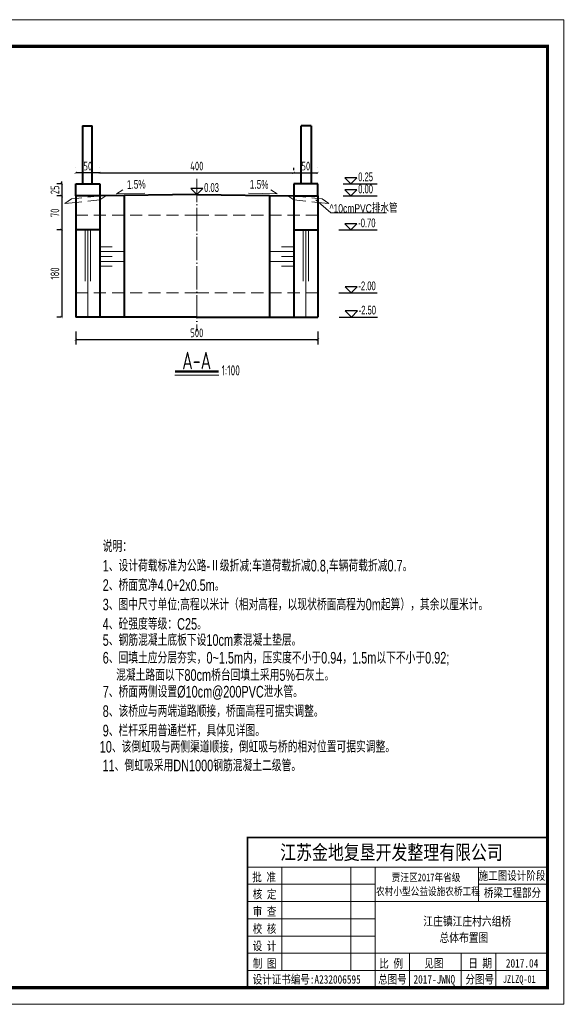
# Model space of a CAD drawing. Header units: inches. Extents: x 97745 to 142261, y 62673 to 100665.
# Tile 105 of 148: x 129494 to 130610, y 84429 to 86461. Entities that reach past the tile are written whole.
import ezdxf
from ezdxf.enums import TextEntityAlignment as Align

# ---------------------------------------------------------------- set-up
doc = ezdxf.new("R2010")
doc.units = ezdxf.units.IN
doc.header["$MEASUREMENT"] = 0
doc.linetypes.add('ACAD_ISO04W100', pattern=[30, 24, -3, 0, -3])
doc.linetypes.add('DASHED', pattern=[0.75, 0.5, -0.25])
doc.layers.get('0').update_dxf_attribs({"lineweight": 15})
for name, color, linetype, lineweight in [('00、2粗实线', 1, 'Continuous', 40), ('00、4细实线', 4, 'Continuous', 18), ('00、5虚线', 2, 'DASHED', 18), ('BM1', 7, 'Continuous', 15), ('中心线', 3, 'ACAD_ISO04W100', 18), ('文字', 7, 'Continuous', 20), ('栏杆', 5, 'Continuous', 40), ('符号', 9, 'Continuous', 20), ('细线', 7, 'Continuous', 25)]:
    doc.layers.add(name, color=color, linetype=linetype, lineweight=lineweight)
for name, color, linetype in [('1', 7, 'Continuous'), ('dim', 4, 'Continuous'), ('断面标高标注', 3, 'Continuous')]:
    doc.layers.add(name, color=color, linetype=linetype)
doc.styles.add('03、he-e', font='hztxt_e.shx', dxfattribs={"width": 0.65, "bigfont": 'hztxt.shx'})
doc.styles.add('hz-e', font='hztxt_e.shx', dxfattribs={"width": 0.8, "height": 330, "bigfont": 'hztxt.shx'})
doc.styles.add('HZE', font='hztxt_e.shx', dxfattribs={"width": 0.75, "bigfont": 'hztxt.shx'})
doc.styles.add('HZTXT', font='tssdeng.shx', dxfattribs={"width": 0.75, "bigfont": 'hztxt.shx'})
doc.styles.get("Standard").update_dxf_attribs({"font": 'hztxt_e.shx', "width": 0.7, "bigfont": 'hztxt.shx'})
doc.styles.add('三级钢', font='tssdeng.shx', dxfattribs={"width": 0.7, "height": 30, "bigfont": 'hztxt.shx'})
doc.styles.add('图框', font='SIMFANG.TTF', dxfattribs={"width": 0.8, "height": 4})
doc.dimstyles.new('3', dxfattribs={"dimtxt": 25, "dimasz": 12, "dimexe": 10, "dimexo": 30, "dimgap": 5, "dimtad": 1, "dimdec": 0, "dimzin": 0, "dimdsep": 46, "dimtxsty": 'HZTXT', "dimblk": 'ARCHTICK', "dimcen": 0, "dimclrt": 7, "dimazin": 2, "dimtfac": 1, "dimtdec": 0, "dimtix": 1, "dimtmove": 2, "dimatfit": 3, "dimfxl": 250, "dimtolj": 1, "dimtzin": 0, "dimarcsym": 0})

# ---------------------------------------------------------------- blocks, each defined once
blk = doc.blocks.new('_ArchTick')
at = {"color": 0, "linetype": 'ByBlock', "const_width": 0.15}
blk.add_lwpolyline([(-0.5, -0.5), (0.5, 0.5)], dxfattribs=at)
blk = doc.blocks.new('*D1773')
at = {"color": 0, "lineweight": -2}
for p, q in [((129579.6, 86027.2), (129570.7, 86027.2)), ((129580.7, 86027.2), (129580.7, 85847.2)), ((129579.6, 85847.2), (129570.7, 85847.2))]:
    blk.add_line(p, q, dxfattribs=at)
at = {"color": 0, "lineweight": -2, "xscale": 5, "yscale": 5, "zscale": 5}
for p, rotation in [((129580.7, 86027.2), 90), ((129580.7, 85847.2), 270)]:
    blk.add_blockref('_ArchTick', p, dxfattribs=dict(at, rotation=rotation))
at = {"color": 7, "insert": (129566.7, 85937.2), "char_height": 18, "attachment_point": 5, "rotation": 90, "style": 'HZTXT'}
blk.add_mtext('\\A1;180', dxfattribs=at)
blk = doc.blocks.new('*D1774')
at = {"color": 0, "lineweight": -2}
for p, q in [((130059.6, 86155.5), (130059.6, 86154.9)), ((130109.6, 86155.5), (130109.6, 86154.9)), ((130059.6, 86144.9), (130109.6, 86144.9))]:
    blk.add_line(p, q, dxfattribs=at)
at = {"color": 0, "lineweight": -2, "xscale": 5, "yscale": 5, "zscale": 5, "rotation": 180}
blk.add_blockref('_ArchTick', (130059.6, 86144.9), dxfattribs=at)
at = {"color": 0, "lineweight": -2, "xscale": 5, "yscale": 5, "zscale": 5}
blk.add_blockref('_ArchTick', (130109.6, 86144.9), dxfattribs=at)
at = {"color": 7, "insert": (130084.6, 86158.9), "char_height": 18, "attachment_point": 5, "style": 'HZTXT'}
blk.add_mtext('\\A1;50', dxfattribs=at)
blk = doc.blocks.new('*D1775')
at = {"color": 0, "lineweight": -2}
for p, q in [((129579.6, 86097.2), (129570.7, 86097.2)), ((129580.7, 86097.2), (129580.7, 86027.2)), ((129579.6, 86027.2), (129570.7, 86027.2))]:
    blk.add_line(p, q, dxfattribs=at)
at = {"color": 0, "lineweight": -2, "xscale": 5, "yscale": 5, "zscale": 5}
for p, rotation in [((129580.7, 86097.2), 90), ((129580.7, 86027.2), 270)]:
    blk.add_blockref('_ArchTick', p, dxfattribs=dict(at, rotation=rotation))
at = {"color": 7, "insert": (129566.7, 86062.2), "char_height": 18, "attachment_point": 5, "rotation": 90, "style": 'HZTXT'}
blk.add_mtext('\\A1;70', dxfattribs=at)
blk = doc.blocks.new('*D1762')
at = {"color": 0, "lineweight": -2}
for p, q in [((129609.6, 85817.2), (129609.6, 85790.6)), ((130109.6, 85817.2), (130109.6, 85790.6)), ((129609.6, 85800.6), (130109.6, 85800.6))]:
    blk.add_line(p, q, dxfattribs=at)
at = {"color": 0, "lineweight": -2, "xscale": 5, "yscale": 5, "zscale": 5, "rotation": 180}
blk.add_blockref('_ArchTick', (129609.6, 85800.6), dxfattribs=at)
at = {"color": 0, "lineweight": -2, "xscale": 5, "yscale": 5, "zscale": 5}
blk.add_blockref('_ArchTick', (130109.6, 85800.6), dxfattribs=at)
at = {"color": 7, "insert": (129859.6, 85814.6), "char_height": 18, "attachment_point": 5, "style": 'HZTXT'}
blk.add_mtext('\\A1;500', dxfattribs=at)
blk = doc.blocks.new('*D1763')
at = {"color": 0, "lineweight": -2}
for p, q in [((129659.6, 86155.5), (129659.6, 86154.9)), ((130059.6, 86150.5), (130059.6, 86154.9)), ((129659.6, 86144.9), (130059.6, 86144.9))]:
    blk.add_line(p, q, dxfattribs=at)
at = {"color": 0, "lineweight": -2, "xscale": 5, "yscale": 5, "zscale": 5, "rotation": 180}
blk.add_blockref('_ArchTick', (129659.6, 86144.9), dxfattribs=at)
at = {"color": 0, "lineweight": -2, "xscale": 5, "yscale": 5, "zscale": 5}
blk.add_blockref('_ArchTick', (130059.6, 86144.9), dxfattribs=at)
at = {"color": 7, "insert": (129859.6, 86158.9), "char_height": 18, "attachment_point": 5, "style": 'HZTXT'}
blk.add_mtext('\\A1;400', dxfattribs=at)
blk = doc.blocks.new('*D1764')
at = {"color": 0, "lineweight": -2}
for p, q in [((129609.6, 86155.5), (129609.6, 86154.9)), ((129659.6, 86155.5), (129659.6, 86154.9)), ((129659.6, 86144.9), (129609.6, 86144.9))]:
    blk.add_line(p, q, dxfattribs=at)
at = {"color": 0, "lineweight": -2, "xscale": 5, "yscale": 5, "zscale": 5, "rotation": 180}
blk.add_blockref('_ArchTick', (129609.6, 86144.9), dxfattribs=at)
at = {"color": 0, "lineweight": -2, "xscale": 5, "yscale": 5, "zscale": 5}
blk.add_blockref('_ArchTick', (129659.6, 86144.9), dxfattribs=at)
at = {"color": 7, "insert": (129634.6, 86158.9), "char_height": 18, "attachment_point": 5, "style": 'HZTXT'}
blk.add_mtext('\\A1;50', dxfattribs=at)
blk = doc.blocks.new('*D1836')
at = {"color": 0, "lineweight": -2}
for p, q in [((129579.6, 86122.2), (129570.7, 86122.2)), ((129580.7, 86122.2), (129580.7, 86127.2)), ((129580.7, 86122.2), (129580.7, 86097.2)), ((129579.6, 86097.2), (129570.7, 86097.2)), ((129580.7, 86097.2), (129580.7, 86092.2))]:
    blk.add_line(p, q, dxfattribs=at)
at = {"color": 0, "lineweight": -2, "xscale": 5, "yscale": 5, "zscale": 5}
for p, rotation in [((129580.7, 86122.2), 270), ((129580.7, 86097.2), 90)]:
    blk.add_blockref('_ArchTick', p, dxfattribs=dict(at, rotation=rotation))
at = {"color": 7, "insert": (129566.7, 86109.7), "char_height": 18, "attachment_point": 5, "rotation": 90, "style": 'HZTXT'}
blk.add_mtext('\\A1;25', dxfattribs=at)

msp = doc.modelspace()

# ---------------------------------------------------------------- linework, layer by layer
for p, q in [((129706.847, 86109.548), (129693.667, 86101.471)), ((129693.667, 86101.471), (129752.605, 86103.014)), ((130025.602, 86101.471), (129966.664, 86103.014)), ((130012.422, 86109.548), (130025.602, 86101.471)), ((130105.486, 86088.927), (130136.011, 86062.016)), ((130136.011, 86062.016), (130251.18, 86062.016))]:
    msp.add_line(p, q)
at = {"ltscale": 5}
msp.add_line((129905.01, 85727.009), (129814.284, 85727.009), dxfattribs=at)
at = {"layer": '00、2粗实线', "ltscale": 2}
for p, q in [((129609.635, 86097.183), (129609.635, 86122.183)), ((129609.635, 86122.183), (129659.635, 86122.183)), ((129659.635, 86122.183), (129659.635, 86097.183)), ((130109.635, 86122.183), (130059.635, 86122.183)), ((130059.635, 86122.183), (130059.635, 86097.183)), ((130109.635, 86097.183), (130109.635, 86122.183)), ((129609.635, 86097.183), (129609.635, 85847.183)), ((129659.635, 86097.183), (129609.635, 86097.183)), ((129859.635, 86100.183), (129659.635, 86097.183)), ((129659.635, 86097.183), (129659.635, 85847.183)), ((129709.635, 86097.183), (129709.635, 85847.183)), ((129859.635, 86100.183), (130059.635, 86097.183)), ((130009.635, 86097.183), (130009.635, 85847.183)), ((130059.635, 86097.183), (130059.635, 85847.183)), ((130059.635, 86097.183), (130109.635, 86097.183)), ((130109.635, 86097.183), (130109.635, 85847.183)), ((129659.635, 86027.183), (129609.635, 86027.183)), ((130059.635, 86027.183), (130109.635, 86027.183)), ((129859.635, 85847.183), (129609.635, 85847.183)), ((129859.635, 85847.183), (130109.635, 85847.183))]:
    msp.add_line(p, q, dxfattribs=at)
at = {"layer": '00、4细实线', "ltscale": 2}
for p, q in [((129587.469, 86081.563), (129600.649, 86090.906)), ((129609.635, 86091.862), (129600.649, 86090.906)), ((130109.635, 86091.862), (130118.62, 86090.906)), ((130131.8, 86081.563), (130118.62, 86090.906)), ((129609.633, 86083.918), (129587.469, 86081.563)), ((130109.636, 86083.918), (130131.8, 86081.563))]:
    msp.add_line(p, q, dxfattribs=at)
at = {"layer": '00、4细实线'}
for p, q in [((129628.869, 86027.183), (129628.869, 85921.042)), ((129634.635, 86027.183), (129634.635, 85847.183)), ((129640.4, 86027.183), (129640.4, 85921.042)), ((130078.869, 86027.183), (130078.869, 85921.042)), ((130084.635, 86027.183), (130084.635, 85847.183)), ((130090.4, 86027.183), (130090.4, 85921.042))]:
    msp.add_line(p, q, dxfattribs=at)
at = {"layer": '00、5虚线', "ltscale": 50}
for p, q in [((129659.635, 86097.183), (129609.635, 86091.862)), ((129659.635, 86089.232), (129671.99, 86097.183)), ((130059.635, 86089.232), (130047.279, 86097.183)), ((130059.635, 86097.183), (130109.635, 86091.862)), ((129659.635, 86089.232), (129609.633, 86083.918)), ((130059.635, 86089.232), (130109.636, 86083.918)), ((129859.635, 86057.183), (129609.635, 86057.183)), ((129859.635, 86057.183), (130109.635, 86057.183)), ((129859.635, 85897.183), (129609.635, 85897.183)), ((129859.635, 85897.183), (130109.635, 85897.183))]:
    msp.add_line(p, q, dxfattribs=at)
at = {"layer": 'BM1', "color": 0, "linetype": 'Continuous'}
for p, q in [((129964.177, 84773.017), (130583.534, 84773.017)), ((129964.177, 84773.017), (129964.177, 84462.831)), ((129964.177, 84462.831), (129964.177, 84773.017)), ((129964.177, 84711.997), (130583.534, 84711.997)), ((130035.367, 84498.426), (130035.367, 84711.997)), ((130177.748, 84711.997), (130177.748, 84498.426)), ((130227.582, 84711.997), (130227.582, 84462.831)), ((130441.153, 84640.807), (130441.153, 84711.997)), ((129964.177, 84676.402), (130227.582, 84676.402)), ((130441.153, 84676.402), (130583.534, 84676.402)), ((129964.177, 84640.807), (130583.534, 84640.807)), ((129964.177, 84605.211), (130227.582, 84605.211)), ((129964.177, 84569.616), (130227.582, 84569.616)), ((129964.177, 84534.021), (130583.534, 84534.021)), ((130298.772, 84534.021), (130298.772, 84462.831)), ((130405.558, 84534.021), (130405.558, 84462.831)), ((130476.748, 84534.021), (130476.748, 84498.426)), ((130476.748, 84462.831), (130476.748, 84534.021)), ((129964.177, 84498.426), (130583.534, 84498.426))]:
    msp.add_line(p, q, dxfattribs=at)
at = {"layer": 'BM1', "const_width": 0.677}
msp.add_lwpolyline([(127744.333, 86460.648), (130617.388, 86460.648), (130617.388, 84428.976), (127744.333, 84428.976), (127744.333, 86460.648)], dxfattribs=at)
at = {"layer": 'BM1'}
msp.add_lwpolyline([(127744.333, 86460.648), (130617.388, 86460.648), (130617.388, 84428.976), (127744.333, 84428.976)], close=True, dxfattribs=at)
at = {"layer": 'BM1', "color": 0, "linetype": 'Continuous', "const_width": 6.771}
msp.add_lwpolyline([(127857.99, 84462.831), (127857.99, 86406.272), (130583.534, 86406.272), (130583.534, 84462.831)], close=True, dxfattribs=at)
at = {"layer": 'BM1', "color": 0, "linetype": 'Continuous', "const_width": 3.56}
msp.add_lwpolyline([(130583.534, 84773.017), (129964.177, 84773.017), (129964.177, 84462.831)], dxfattribs=at)
at = {"layer": 'dim'}
for p, q in [((130161.947, 86122.183), (130231.634, 86122.183)), ((130161.947, 86097.183), (130231.634, 86097.183)), ((130152.453, 86027.183), (130231.634, 86027.183))]:
    msp.add_line(p, q, dxfattribs=at)
for points in [[(130165.055, 86134.781), (130177.653, 86122.183), (130190.251, 86134.781)], [(130165.055, 86109.781), (130177.653, 86097.183), (130190.251, 86109.781)], [(130165.055, 86039.781), (130177.653, 86027.183), (130190.251, 86039.781)]]:
    msp.add_lwpolyline(points, close=True, dxfattribs=at)
at = {"layer": '中心线', "ltscale": 2}
msp.add_line((129859.635, 86132.662), (129859.635, 85817.407), dxfattribs=at)
at = {"layer": '断面标高标注'}
for p, q in [((129834.479, 86100.182), (129902.796, 86100.182)), ((130152.926, 85897.183), (130232.107, 85897.183)), ((130153.524, 85847.183), (130232.705, 85847.183))]:
    msp.add_line(p, q, dxfattribs=at)
for points in [[(129847.081, 86112.78), (129859.679, 86100.182), (129872.278, 86112.78)], [(130165.528, 85909.781), (130178.126, 85897.183), (130190.724, 85909.781)], [(130166.126, 85859.781), (130178.724, 85847.183), (130191.323, 85859.781)]]:
    msp.add_lwpolyline(points, close=True, dxfattribs=at)
at = {"layer": '栏杆'}
for p, q in [((129623.903, 86242.183), (129623.903, 86122.183)), ((129623.903, 86242.183), (129643.903, 86242.183)), ((129643.903, 86122.183), (129643.903, 86242.183)), ((130075.366, 86122.183), (130075.366, 86242.183)), ((130095.366, 86242.183), (130075.366, 86242.183)), ((130095.366, 86242.183), (130095.366, 86122.183))]:
    msp.add_line(p, q, dxfattribs=at)
at = {"layer": '符号'}
for p, q in [((129659.635, 85992.183), (129684.635, 85992.183)), ((130059.634, 85992.183), (130034.634, 85992.183)), ((129659.635, 85982.183), (129709.635, 85982.183)), ((129659.635, 85972.183), (129684.635, 85972.183)), ((130059.634, 85982.183), (130009.634, 85982.183)), ((130059.635, 85972.183), (130034.635, 85972.183)), ((129659.634, 85962.183), (129709.634, 85962.183)), ((129659.634, 85952.183), (129684.634, 85952.183)), ((130059.635, 85962.183), (130009.635, 85962.183)), ((130059.635, 85952.183), (130034.635, 85952.183))]:
    msp.add_line(p, q, dxfattribs=at)
at = {"layer": '细线', "ltscale": 5, "const_width": 4.8}
msp.add_lwpolyline([(129814.284, 85734.845), (129904.521, 85734.845)], dxfattribs=at)

# ---------------------------------------------------------------- texts
at = {"ltscale": 5, "style": '三级钢', "width": 0.7}
msp.add_text('A-A', height=36, dxfattribs=at).set_placement((129859.403, 85739.482), align=Align.CENTER)
msp.add_text('1:100', height=21, dxfattribs=at).set_placement((129910.81, 85726.585))
at = {"style": 'hz-e', "width": 0.7}
for s, p in [('说明：', (129665.383, 85362.098)), ('1、设计荷载标准为公路-Ⅱ级折减:车道荷载折减0.8,车辆荷载折减0.7。', (129665.383, 85322.018)), ('2、桥面宽净4.0+2x0.5m。', (129665.383, 85281.938)), ('3、图中尺寸单位:高程以米计（相对高程，以现状桥面高程为0m起算），其余以厘米计。', (129665.383, 85241.858)), ('4、砼强度等级：C25。', (129665.383, 85201.778)), ('5、钢筋混凝土底板下设10cm素混凝土垫层。', (129665.383, 85168.496)), ('6、回填土应分层夯实，0~1.5m内，压实度不小于0.94，1.5m以下不小于0.92;', (129665.383, 85131.951)), ('混凝土路面以下80cm桥台回填土采用5%%%石灰土。', (129693.018, 85096.288)), ('7、桥面两侧设置%%C10cm@200PVC泄水管。', (129665.383, 85061.889)), ('8、该桥应与两端道路顺接，桥面高程可据实调整。', (129665.383, 85021.809)), ('9、栏杆采用普通栏杆，具体见详图。', (129665.383, 84981.729)), ('10、该倒虹吸与两侧渠道顺接，倒虹吸与桥的相对位置可据实调整。', (129659.284, 84948.226)), ('11、倒虹吸采用DN1000钢筋混凝土二级管。', (129665.094, 84909.597))]:
    msp.add_text(s, height=24, dxfattribs=at).set_placement(p)
at = {"layer": '1', "color": 7, "linetype": 'Continuous', "style": '图框', "width": 0.8}
for s, height, p in [('江苏金地复垦开发整理有限公司 ', 30.0739, (130031.762, 84727.301)), ('批 准', 17.5431, (129974.144, 84682.427)), ('贾汪区2017年省级', 15.9483, (130261.922, 84682.654)), ('农村小型公益设施农桥工程', 15.94828, (130229.607, 84653.802)), ('核 定', 17.5431, (129975.04, 84647.016)), ('审 查', 17.5431, (129975.04, 84611.421)), ('校 核', 17.5431, (129975.04, 84575.826)), ('设 计', 17.5431, (129975.04, 84540.231)), ('制 图', 17.5431, (129975.271, 84504.143)), ('比 例', 17.5431, (130236.261, 84503.955)), ('见图', 17.5431, (130329.248, 84504.579)), ('日 期', 17.5431, (130419.98, 84504.579)), ('2017.04', 17.5431, (130497.577, 84504.579)), ('设计证书编号:A232006595 ', 17.54311, (129975.051, 84471.315)), ('总图号', 17.5431, (130233.955, 84471.419)), ('2017-JWNQ', 17.5431, (130306.917, 84471.419)), ('分图号', 17.5431, (130414.083, 84471.419))]:
    msp.add_text(s, height=height, dxfattribs=at).set_placement(p)
at = {"layer": '1', "color": 7, "linetype": 'Continuous', "char_height": 17.5431, "width": 145.71151, "attachment_point": 5, "style": '图框'}
for s, insert in [('施工图设计阶段', (130510.225, 84693.161)), ('桥梁工程部分', (130511.253, 84657.889))]:
    msp.add_mtext(s, dxfattribs=dict(at, insert=insert))
at = {"layer": 'BM1', "color": 0, "linetype": 'Continuous', "style": '图框', "width": 0.8}
msp.add_text('JZLZQ-01', height=15.5746, dxfattribs=at).set_placement((130491.35, 84472.923))
at = {"layer": 'dim', "color": 3, "width": 0.7}
for rotation, p in [(1.5, (129715.824, 86106.21)), (358.5, (129968.807, 86107.117))]:
    msp.add_text('1.5%', height=18, rotation=rotation, dxfattribs=at).set_placement(p, align=Align.BOTTOM_LEFT)
at = {"layer": 'dim', "color": 3, "style": '03、he-e', "width": 0.65}
for s, p in [('0.25', (130192.773, 86122.183)), ('0.00', (130192.773, 86097.183)), ('-0.70', (130192.773, 86027.183))]:
    msp.add_text(s, height=18, dxfattribs=at).set_placement(p, align=Align.BOTTOM_LEFT)
at = {"layer": '文字', "ltscale": 2, "style": 'HZE', "width": 0.75}
msp.add_text('^ 10cmPVC排水管', height=17.5, dxfattribs=at).set_placement((130133.668, 86062.632))
at = {"layer": '文字', "linetype": 'Continuous', "style": '图框', "width": 0.8}
for s, p in [('江庄镇江庄村六组桥', (130327.19, 84591.077)), ('总体布置图', (130360.544, 84557.213))]:
    msp.add_text(s, height=18.4698, dxfattribs=at).set_placement(p)
at = {"layer": '断面标高标注', "color": 3, "style": '03、he-e', "width": 0.65}
for s, p in [('0.03', (129874.799, 86100.182)), ('-2.00', (130193.246, 85897.183)), ('-2.50', (130193.844, 85847.183))]:
    msp.add_text(s, height=18, dxfattribs=at).set_placement(p, align=Align.BOTTOM_LEFT)

# ---------------------------------------------------------------- dimensions: what is measured, and where the dimension line sits
for base, p1, p2, angle, picture, middle in [((129609.635, 86144.89), (129659.635, 86125.453), (129609.635, 86125.453), 180, '*D1764', (129634.635, 86158.89)), ((130059.635, 86144.89), (129659.635, 86125.453), (130059.635, 86120.453), 180, '*D1763', (129859.635, 86158.89)), ((129580.652, 86097.183), (129609.635, 86122.183), (129609.635, 86097.183), 90, '*D1836', (129566.652, 86109.683)), ((129580.652, 86027.183), (129609.635, 86097.183), (129609.635, 86027.183), 90, '*D1775', (129566.652, 86062.183)), ((129580.652, 85847.183), (129609.635, 86027.183), (129609.635, 85847.183), 90, '*D1773', (129566.652, 85937.183)), ((130109.635, 85800.565), (129609.635, 85847.183), (130109.635, 85847.183), 180, '*D1762', (129859.635, 85814.565))]:
    dim = msp.add_linear_dim(base=base, p1=p1, p2=p2, angle=angle, dimstyle='3', override={"dimtxt": 18, "dimasz": 5})
    dim.commit()
    dim.dimension.update_dxf_attribs({"geometry": picture, "text_midpoint": middle})
dim = msp.add_linear_dim(base=(130109.635, 86144.89), p1=(130059.635, 86125.453), p2=(130109.635, 86125.453), dimstyle='3', override={"dimtxt": 18, "dimasz": 5})
dim.commit()
dim.dimension.update_dxf_attribs({"geometry": '*D1774', "text_midpoint": (130084.635, 86158.89)})

doc.saveas('drawing.dxf')
